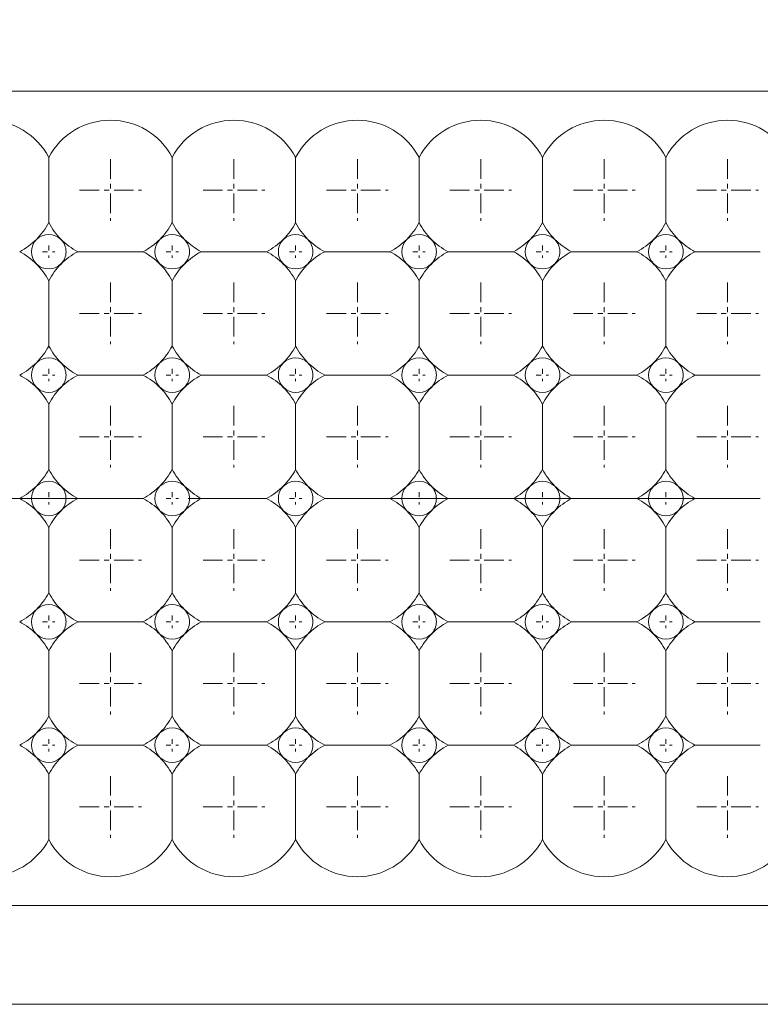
# Model space of a CAD drawing. Header units: millimetres. Extents: x -201 to 202, y 143 to 428.
# Tile 7 of 28: x -66 to -51, y 283 to 303. Entities that reach past the tile are written whole.
import ezdxf

# ---------------------------------------------------------------- set-up
doc = ezdxf.new("R2010")
doc.units = ezdxf.units.MM
doc.header["$LTSCALE"] = 0.25
doc.linetypes.add('CENTER', pattern=[50.8, 31.75, -6.35, 6.35, -6.35])
for name, color, linetype, lineweight in [('BASE', 7, 'Continuous', 20), ('CENTER', 1, 'CENTER', 9), ('DIMENSION', 6, 'Continuous', 9), ('LED LENS', 7, 'Continuous', 20)]:
    doc.layers.add(name, color=color, linetype=linetype, lineweight=lineweight)
doc.styles.add('VS Standard', font='msgothic.ttc', dxfattribs={"height": 3})
doc.dimstyles.new('VS Standard x0.5', dxfattribs={"dimtxt": 3, "dimasz": 3, "dimexe": 0.5, "dimexo": 0.8, "dimgap": 0.5, "dimtad": 3, "dimlfac": 2, "dimrnd": 0.0001, "dimzin": 9, "dimdsep": 46, "dimtxsty": 'VS Standard', "dimcen": 0, "dimaunit": 1, "dimadec": 0, "dimazin": 2, "dimtfac": 1, "dimtmove": 0, "dimatfit": 3, "dimfxl": 1, "dimtolj": 1, "dimtzin": 0, "dimarcsym": 0})

# ---------------------------------------------------------------- blocks, each defined once
blk = doc.blocks.new('*D236')
at = {"layer": 'Defpoints', "color": 0}
for p in [(84.248, 333.394), (-119.254, 298.575), (84.248, 298.488)]:
    blk.add_point(p, dxfattribs=at)
at = {"layer": 'DIMENSION', "color": 0, "lineweight": -2}
for p, q in [((-119.254, 299.375), (-119.254, 333.894)), ((84.248, 299.288), (84.248, 333.894)), ((-116.254, 333.394), (81.248, 333.394))]:
    blk.add_line(p, q, dxfattribs=at)
at = {"layer": 'DIMENSION', "color": 0}
for points in [[(-116.254, 333.894), (-116.254, 332.894), (-119.254, 333.394)], [(81.248, 332.894), (81.248, 333.894), (84.248, 333.394)]]:
    blk.add_solid(points, dxfattribs=at)
at = {"layer": 'DIMENSION', "color": 0, "insert": (-17.503, 335.645), "char_height": 3, "attachment_point": 5, "style": 'VS Standard'}
blk.add_mtext('\\A1;\\A1;(407)', dxfattribs=at)

msp = doc.modelspace()

# ---------------------------------------------------------------- linework, layer by layer
at = {"layer": 'BASE'}
for p, q in [((82.4993, 301.2382), (-117.5007, 301.2382)), ((-117.5007, 284.7382), (82.4993, 284.7382)), ((82.4993, 282.7382), (-118.2507, 282.7382))]:
    msp.add_line(p, q, dxfattribs=at)
at = {"layer": 'CENTER', "ltscale": 0.05}
for p, q in [((-63.7507, 299.8632), (-63.7507, 298.6132)), ((-61.2507, 299.8632), (-61.2507, 298.6132)), ((-58.7507, 299.8632), (-58.7507, 298.6132)), ((-56.2507, 299.8632), (-56.2507, 298.6132)), ((-53.7507, 299.8632), (-53.7507, 298.6132)), ((-51.2507, 299.8632), (-51.2507, 298.6132)), ((-64.3757, 299.2382), (-63.1257, 299.2382)), ((-61.8757, 299.2382), (-60.6257, 299.2382)), ((-59.3757, 299.2382), (-58.1257, 299.2382)), ((-56.8757, 299.2382), (-55.6257, 299.2382)), ((-54.3757, 299.2382), (-53.1257, 299.2382)), ((-51.8757, 299.2382), (-50.6257, 299.2382)), ((-63.7507, 297.3632), (-63.7507, 296.1132)), ((-61.2507, 297.3632), (-61.2507, 296.1132)), ((-58.7507, 297.3632), (-58.7507, 296.1132)), ((-56.2507, 297.3632), (-56.2507, 296.1132)), ((-53.7507, 297.3632), (-53.7507, 296.1132)), ((-51.2507, 297.3632), (-51.2507, 296.1132)), ((-64.3757, 296.7382), (-63.1257, 296.7382)), ((-61.8757, 296.7382), (-60.6257, 296.7382)), ((-59.3757, 296.7382), (-58.1257, 296.7382)), ((-56.8757, 296.7382), (-55.6257, 296.7382)), ((-54.3757, 296.7382), (-53.1257, 296.7382)), ((-51.8757, 296.7382), (-50.6257, 296.7382)), ((-63.7507, 294.8632), (-63.7507, 293.6132)), ((-61.2507, 294.8632), (-61.2507, 293.6132)), ((-58.7507, 294.8632), (-58.7507, 293.6132)), ((-56.2507, 294.8632), (-56.2507, 293.6132)), ((-53.7507, 294.8632), (-53.7507, 293.6132)), ((-51.2507, 294.8632), (-51.2507, 293.6132)), ((-64.3757, 294.2382), (-63.1257, 294.2382)), ((-61.8757, 294.2382), (-60.6257, 294.2382)), ((-59.3757, 294.2382), (-58.1257, 294.2382)), ((-56.8757, 294.2382), (-55.6257, 294.2382)), ((-54.3757, 294.2382), (-53.1257, 294.2382)), ((-51.8757, 294.2382), (-50.6257, 294.2382)), ((-63.7507, 292.3632), (-63.7507, 291.1132)), ((-61.2507, 292.3632), (-61.2507, 291.1132)), ((-58.7507, 292.3632), (-58.7507, 291.1132)), ((-56.2507, 292.3632), (-56.2507, 291.1132)), ((-53.7507, 292.3632), (-53.7507, 291.1132)), ((-51.2507, 292.3632), (-51.2507, 291.1132)), ((-64.3757, 291.7382), (-63.1257, 291.7382)), ((-61.8757, 291.7382), (-60.6257, 291.7382)), ((-59.3757, 291.7382), (-58.1257, 291.7382)), ((-56.8757, 291.7382), (-55.6257, 291.7382)), ((-54.3757, 291.7382), (-53.1257, 291.7382)), ((-51.8757, 291.7382), (-50.6257, 291.7382)), ((-63.7507, 289.8632), (-63.7507, 288.6132)), ((-61.2507, 289.8632), (-61.2507, 288.6132)), ((-58.7507, 289.8632), (-58.7507, 288.6132)), ((-56.2507, 289.8632), (-56.2507, 288.6132)), ((-53.7507, 289.8632), (-53.7507, 288.6132)), ((-51.2507, 289.8632), (-51.2507, 288.6132)), ((-64.3757, 289.2382), (-63.1257, 289.2382)), ((-61.8757, 289.2382), (-60.6257, 289.2382)), ((-59.3757, 289.2382), (-58.1257, 289.2382)), ((-56.8757, 289.2382), (-55.6257, 289.2382)), ((-54.3757, 289.2382), (-53.1257, 289.2382)), ((-51.8757, 289.2382), (-50.6257, 289.2382)), ((-63.7507, 287.3632), (-63.7507, 286.1132)), ((-61.2507, 287.3632), (-61.2507, 286.1132)), ((-58.7507, 287.3632), (-58.7507, 286.1132)), ((-56.2507, 287.3632), (-56.2507, 286.1132)), ((-53.7507, 287.3632), (-53.7507, 286.1132)), ((-51.2507, 287.3632), (-51.2507, 286.1132)), ((-64.3757, 286.7382), (-63.1257, 286.7382)), ((-61.8757, 286.7382), (-60.6257, 286.7382)), ((-59.3757, 286.7382), (-58.1257, 286.7382)), ((-56.8757, 286.7382), (-55.6257, 286.7382)), ((-54.3757, 286.7382), (-53.1257, 286.7382)), ((-51.8757, 286.7382), (-50.6257, 286.7382))]:
    msp.add_line(p, q, dxfattribs=at)
at = {"layer": 'CENTER', "ltscale": 0.01}
for p, q in [((-65.0007, 298.1132), (-65.0007, 297.8632)), ((-62.5007, 298.1132), (-62.5007, 297.8632)), ((-60.0007, 298.1132), (-60.0007, 297.8632)), ((-57.5007, 298.1132), (-57.5007, 297.8632)), ((-55.0007, 298.1132), (-55.0007, 297.8632)), ((-52.5007, 298.1132), (-52.5007, 297.8632)), ((-65.1257, 297.9882), (-64.8757, 297.9882)), ((-62.6257, 297.9882), (-62.3757, 297.9882)), ((-60.1257, 297.9882), (-59.8757, 297.9882)), ((-57.6257, 297.9882), (-57.3757, 297.9882)), ((-55.1257, 297.9882), (-54.8757, 297.9882)), ((-52.6257, 297.9882), (-52.3757, 297.9882)), ((-65.1257, 295.4882), (-64.8757, 295.4882)), ((-65.0007, 295.6132), (-65.0007, 295.3632)), ((-62.6257, 295.4882), (-62.3757, 295.4882)), ((-62.5007, 295.6132), (-62.5007, 295.3632)), ((-60.1257, 295.4882), (-59.8757, 295.4882)), ((-60.0007, 295.6132), (-60.0007, 295.3632)), ((-57.6257, 295.4882), (-57.3757, 295.4882)), ((-57.5007, 295.6132), (-57.5007, 295.3632)), ((-55.1257, 295.4882), (-54.8757, 295.4882)), ((-55.0007, 295.6132), (-55.0007, 295.3632)), ((-52.6257, 295.4882), (-52.3757, 295.4882)), ((-52.5007, 295.6132), (-52.5007, 295.3632)), ((-65.0007, 293.1132), (-65.0007, 292.8632)), ((-62.5007, 293.1132), (-62.5007, 292.8632)), ((-60.0007, 293.1132), (-60.0007, 292.8632)), ((-57.5007, 293.1132), (-57.5007, 292.8632)), ((-55.0007, 293.1132), (-55.0007, 292.8632)), ((-52.5007, 293.1132), (-52.5007, 292.8632)), ((-65.1257, 292.9882), (-64.8757, 292.9882)), ((-62.6257, 292.9882), (-62.3757, 292.9882)), ((-60.1257, 292.9882), (-59.8757, 292.9882)), ((-57.6257, 292.9882), (-57.3757, 292.9882)), ((-55.1257, 292.9882), (-54.8757, 292.9882)), ((-52.6257, 292.9882), (-52.3757, 292.9882)), ((-65.0007, 290.6132), (-65.0007, 290.3632)), ((-62.5007, 290.6132), (-62.5007, 290.3632)), ((-60.0007, 290.6132), (-60.0007, 290.3632)), ((-57.5007, 290.6132), (-57.5007, 290.3632)), ((-55.0007, 290.6132), (-55.0007, 290.3632)), ((-52.5007, 290.6132), (-52.5007, 290.3632)), ((-65.1257, 290.4882), (-64.8757, 290.4882)), ((-62.6257, 290.4882), (-62.3757, 290.4882)), ((-60.1257, 290.4882), (-59.8757, 290.4882)), ((-57.6257, 290.4882), (-57.3757, 290.4882)), ((-55.1257, 290.4882), (-54.8757, 290.4882)), ((-52.6257, 290.4882), (-52.3757, 290.4882)), ((-65.0007, 288.1132), (-65.0007, 287.8632)), ((-62.5007, 288.1132), (-62.5007, 287.8632)), ((-60.0007, 288.1132), (-60.0007, 287.8632)), ((-57.5007, 288.1132), (-57.5007, 287.8632)), ((-55.0007, 288.1132), (-55.0007, 287.8632)), ((-52.5007, 288.1132), (-52.5007, 287.8632)), ((-65.1257, 287.9882), (-64.8757, 287.9882)), ((-62.6257, 287.9882), (-62.3757, 287.9882)), ((-60.1257, 287.9882), (-59.8757, 287.9882)), ((-57.6257, 287.9882), (-57.3757, 287.9882)), ((-55.1257, 287.9882), (-54.8757, 287.9882)), ((-52.6257, 287.9882), (-52.3757, 287.9882))]:
    msp.add_line(p, q, dxfattribs=at)
at = {"layer": 'CENTER'}
msp.add_line((-122.5007, 292.9882), (87.4993, 292.9882), dxfattribs=at)
at = {"layer": 'LED LENS'}
for p, q in [((-65.0007, 299.8996), (-65.0007, 299.2382)), ((-62.5007, 299.8996), (-62.5007, 299.2382)), ((-60.0007, 299.8996), (-60.0007, 299.2382)), ((-57.5007, 299.8996), (-57.5007, 299.2382)), ((-55.0007, 299.8996), (-55.0007, 299.2382)), ((-52.5007, 299.8996), (-52.5007, 299.2382)), ((-65.0007, 299.2382), (-65.0007, 298.5767)), ((-62.5007, 299.2382), (-62.5007, 298.5767)), ((-60.0007, 299.2382), (-60.0007, 298.5767)), ((-57.5007, 299.2382), (-57.5007, 298.5767)), ((-55.0007, 299.2382), (-55.0007, 298.5767)), ((-52.5007, 299.2382), (-52.5007, 298.5767)), ((-64.4121, 297.9882), (-63.0892, 297.9882)), ((-61.9121, 297.9882), (-60.5892, 297.9882)), ((-59.4121, 297.9882), (-58.0892, 297.9882)), ((-56.9121, 297.9882), (-55.5892, 297.9882)), ((-54.4121, 297.9882), (-53.0892, 297.9882)), ((-51.9121, 297.9882), (-50.5892, 297.9882)), ((-65.0007, 297.3996), (-65.0007, 296.7382)), ((-62.5007, 297.3996), (-62.5007, 296.7382)), ((-60.0007, 297.3996), (-60.0007, 296.7382)), ((-57.5007, 297.3996), (-57.5007, 296.7382)), ((-55.0007, 297.3996), (-55.0007, 296.7382)), ((-52.5007, 297.3996), (-52.5007, 296.7382)), ((-65.0007, 296.7382), (-65.0007, 296.0767)), ((-62.5007, 296.7382), (-62.5007, 296.0767)), ((-60.0007, 296.7382), (-60.0007, 296.0767)), ((-57.5007, 296.7382), (-57.5007, 296.0767)), ((-55.0007, 296.7382), (-55.0007, 296.0767)), ((-52.5007, 296.7382), (-52.5007, 296.0767)), ((-64.4121, 295.4882), (-63.0892, 295.4882)), ((-61.9121, 295.4882), (-60.5892, 295.4882)), ((-59.4121, 295.4882), (-58.0892, 295.4882)), ((-56.9121, 295.4882), (-55.5892, 295.4882)), ((-54.4121, 295.4882), (-53.0892, 295.4882)), ((-51.9121, 295.4882), (-50.5892, 295.4882)), ((-65.0007, 294.8996), (-65.0007, 294.2382)), ((-62.5007, 294.8996), (-62.5007, 294.2382)), ((-60.0007, 294.8996), (-60.0007, 294.2382)), ((-57.5007, 294.8996), (-57.5007, 294.2382)), ((-55.0007, 294.8996), (-55.0007, 294.2382)), ((-52.5007, 294.8996), (-52.5007, 294.2382)), ((-65.0007, 294.2382), (-65.0007, 293.5767)), ((-62.5007, 294.2382), (-62.5007, 293.5767)), ((-60.0007, 294.2382), (-60.0007, 293.5767)), ((-57.5007, 294.2382), (-57.5007, 293.5767)), ((-55.0007, 294.2382), (-55.0007, 293.5767)), ((-52.5007, 294.2382), (-52.5007, 293.5767)), ((-64.4121, 292.9882), (-63.0892, 292.9882)), ((-61.9121, 292.9882), (-60.5892, 292.9882)), ((-59.4121, 292.9882), (-58.0892, 292.9882)), ((-56.9121, 292.9882), (-55.5892, 292.9882)), ((-54.4121, 292.9882), (-53.0892, 292.9882)), ((-51.9121, 292.9882), (-50.5892, 292.9882)), ((-65.0007, 292.3996), (-65.0007, 291.7382)), ((-62.5007, 292.3996), (-62.5007, 291.7382)), ((-60.0007, 292.3996), (-60.0007, 291.7382)), ((-57.5007, 292.3996), (-57.5007, 291.7382)), ((-55.0007, 292.3996), (-55.0007, 291.7382)), ((-52.5007, 292.3996), (-52.5007, 291.7382)), ((-65.0007, 291.7382), (-65.0007, 291.0767)), ((-62.5007, 291.7382), (-62.5007, 291.0767)), ((-60.0007, 291.7382), (-60.0007, 291.0767)), ((-57.5007, 291.7382), (-57.5007, 291.0767)), ((-55.0007, 291.7382), (-55.0007, 291.0767)), ((-52.5007, 291.7382), (-52.5007, 291.0767)), ((-64.4121, 290.4882), (-63.0892, 290.4882)), ((-61.9121, 290.4882), (-60.5892, 290.4882)), ((-59.4121, 290.4882), (-58.0892, 290.4882)), ((-56.9121, 290.4882), (-55.5892, 290.4882)), ((-54.4121, 290.4882), (-53.0892, 290.4882)), ((-51.9121, 290.4882), (-50.5892, 290.4882)), ((-65.0007, 289.8996), (-65.0007, 289.2382)), ((-62.5007, 289.8996), (-62.5007, 289.2382)), ((-60.0007, 289.8996), (-60.0007, 289.2382)), ((-57.5007, 289.8996), (-57.5007, 289.2382)), ((-55.0007, 289.8996), (-55.0007, 289.2382)), ((-52.5007, 289.8996), (-52.5007, 289.2382)), ((-65.0007, 289.2382), (-65.0007, 288.5767)), ((-62.5007, 289.2382), (-62.5007, 288.5767)), ((-60.0007, 289.2382), (-60.0007, 288.5767)), ((-57.5007, 289.2382), (-57.5007, 288.5767)), ((-55.0007, 289.2382), (-55.0007, 288.5767)), ((-52.5007, 289.2382), (-52.5007, 288.5767)), ((-64.4121, 287.9882), (-63.0892, 287.9882)), ((-61.9121, 287.9882), (-60.5892, 287.9882)), ((-59.4121, 287.9882), (-58.0892, 287.9882)), ((-56.9121, 287.9882), (-55.5892, 287.9882)), ((-54.4121, 287.9882), (-53.0892, 287.9882)), ((-51.9121, 287.9882), (-50.5892, 287.9882)), ((-65.0007, 287.3996), (-65.0007, 286.7382)), ((-62.5007, 287.3996), (-62.5007, 286.7382)), ((-60.0007, 287.3996), (-60.0007, 286.7382)), ((-57.5007, 287.3996), (-57.5007, 286.7382)), ((-55.0007, 287.3996), (-55.0007, 286.7382)), ((-52.5007, 287.3996), (-52.5007, 286.7382)), ((-65.0007, 286.7382), (-65.0007, 286.0767)), ((-62.5007, 286.7382), (-62.5007, 286.0767)), ((-60.0007, 286.7382), (-60.0007, 286.0767)), ((-57.5007, 286.7382), (-57.5007, 286.0767)), ((-55.0007, 286.7382), (-55.0007, 286.0767)), ((-52.5007, 286.7382), (-52.5007, 286.0767))]:
    msp.add_line(p, q, dxfattribs=at)
for centre, radius, start, end in [((-66.2507, 299.2382), 1.4142, 27.88557, 152.11443), ((-63.7507, 299.2382), 1.4142, 27.88557, 152.11443), ((-61.2507, 299.2382), 1.4142, 27.88557, 152.11443), ((-58.7507, 299.2382), 1.4142, 27.88557, 152.11443), ((-56.2507, 299.2382), 1.4142, 27.88557, 152.11443), ((-53.7507, 299.2382), 1.4142, 27.88557, 152.11443), ((-51.2507, 299.2382), 1.4142, 27.88557, 152.11443), ((-66.2507, 299.2382), 1.4142, 315, 332.11443), ((-63.7507, 299.2382), 1.4142, 207.88557, 225), ((-63.7507, 299.2382), 1.4142, 315, 332.11443), ((-61.2507, 299.2382), 1.4142, 207.88557, 225), ((-61.2507, 299.2382), 1.4142, 315, 332.11443), ((-58.7507, 299.2382), 1.4142, 207.88557, 225), ((-58.7507, 299.2382), 1.4142, 315, 332.11443), ((-56.2507, 299.2382), 1.4142, 207.88557, 225), ((-56.2507, 299.2382), 1.4142, 315, 332.11443), ((-53.7507, 299.2382), 1.4142, 207.88557, 225), ((-53.7507, 299.2382), 1.4142, 315, 332.11443), ((-51.2507, 299.2382), 1.4142, 207.88557, 225), ((-65.0007, 297.9882), 0.35, 45, 135), ((-62.5007, 297.9882), 0.35, 45, 135), ((-60.0007, 297.9882), 0.35, 45, 135), ((-57.5007, 297.9882), 0.35, 45, 135), ((-55.0007, 297.9882), 0.35, 45, 135), ((-52.5007, 297.9882), 0.35, 45, 135), ((-66.2507, 299.2382), 1.4142, 297.88557, 315), ((-65.0007, 297.9882), 0.35, 135, 225), ((-65.0007, 297.9882), 0.35, 0, 45), ((-63.7507, 299.2382), 1.4142, 225, 242.11443), ((-63.7507, 299.2382), 1.4142, 297.88557, 315), ((-62.5007, 297.9882), 0.35, 135, 225), ((-62.5007, 297.9882), 0.35, 0, 45), ((-61.2507, 299.2382), 1.4142, 225, 242.11443), ((-61.2507, 299.2382), 1.4142, 297.88557, 315), ((-60.0007, 297.9882), 0.35, 135, 225), ((-60.0007, 297.9882), 0.35, 0, 45), ((-58.7507, 299.2382), 1.4142, 225, 242.11443), ((-58.7507, 299.2382), 1.4142, 297.88557, 315), ((-57.5007, 297.9882), 0.35, 135, 225), ((-57.5007, 297.9882), 0.35, 0, 45), ((-56.2507, 299.2382), 1.4142, 225, 242.11443), ((-56.2507, 299.2382), 1.4142, 297.88557, 315), ((-55.0007, 297.9882), 0.35, 135, 225), ((-55.0007, 297.9882), 0.35, 0, 45), ((-53.7507, 299.2382), 1.4142, 225, 242.11443), ((-53.7507, 299.2382), 1.4142, 297.88557, 315), ((-52.5007, 297.9882), 0.35, 135, 225), ((-52.5007, 297.9882), 0.35, 0, 45), ((-51.2507, 299.2382), 1.4142, 225, 242.11443), ((-66.2507, 296.7382), 1.4142, 45, 62.11443), ((-65.0007, 297.9882), 0.35, 315, 0), ((-63.7507, 296.7382), 1.4142, 117.88557, 135), ((-63.7507, 296.7382), 1.4142, 45, 62.11443), ((-62.5007, 297.9882), 0.35, 315, 0), ((-61.2507, 296.7382), 1.4142, 117.88557, 135), ((-61.2507, 296.7382), 1.4142, 45, 62.11443), ((-60.0007, 297.9882), 0.35, 315, 0), ((-58.7507, 296.7382), 1.4142, 117.88557, 135), ((-58.7507, 296.7382), 1.4142, 45, 62.11443), ((-57.5007, 297.9882), 0.35, 315, 0), ((-56.2507, 296.7382), 1.4142, 117.88557, 135), ((-56.2507, 296.7382), 1.4142, 45, 62.11443), ((-55.0007, 297.9882), 0.35, 315, 0), ((-53.7507, 296.7382), 1.4142, 117.88557, 135), ((-53.7507, 296.7382), 1.4142, 45, 62.11443), ((-52.5007, 297.9882), 0.35, 315, 0), ((-51.2507, 296.7382), 1.4142, 117.88557, 135), ((-66.2507, 296.7382), 1.4142, 27.88557, 45), ((-65.0007, 297.9882), 0.35, 225, 315), ((-63.7507, 296.7382), 1.4142, 135, 152.11443), ((-63.7507, 296.7382), 1.4142, 27.88557, 45), ((-62.5007, 297.9882), 0.35, 225, 315), ((-61.2507, 296.7382), 1.4142, 135, 152.11443), ((-61.2507, 296.7382), 1.4142, 27.88557, 45), ((-60.0007, 297.9882), 0.35, 225, 315), ((-58.7507, 296.7382), 1.4142, 135, 152.11443), ((-58.7507, 296.7382), 1.4142, 27.88557, 45), ((-57.5007, 297.9882), 0.35, 225, 315), ((-56.2507, 296.7382), 1.4142, 135, 152.11443), ((-56.2507, 296.7382), 1.4142, 27.88557, 45), ((-55.0007, 297.9882), 0.35, 225, 315), ((-53.7507, 296.7382), 1.4142, 135, 152.11443), ((-53.7507, 296.7382), 1.4142, 27.88557, 45), ((-52.5007, 297.9882), 0.35, 225, 315), ((-51.2507, 296.7382), 1.4142, 135, 152.11443), ((-66.2507, 296.7382), 1.4142, 315, 332.11443), ((-63.7507, 296.7382), 1.4142, 207.88557, 225), ((-63.7507, 296.7382), 1.4142, 315, 332.11443), ((-61.2507, 296.7382), 1.4142, 207.88557, 225), ((-61.2507, 296.7382), 1.4142, 315, 332.11443), ((-58.7507, 296.7382), 1.4142, 207.88557, 225), ((-58.7507, 296.7382), 1.4142, 315, 332.11443), ((-56.2507, 296.7382), 1.4142, 207.88557, 225), ((-56.2507, 296.7382), 1.4142, 315, 332.11443), ((-53.7507, 296.7382), 1.4142, 207.88557, 225), ((-53.7507, 296.7382), 1.4142, 315, 332.11443), ((-51.2507, 296.7382), 1.4142, 207.88557, 225), ((-66.2507, 296.7382), 1.4142, 297.88557, 315), ((-65.0007, 295.4882), 0.35, 135, 225), ((-65.0007, 295.4882), 0.35, 45, 135), ((-65.0007, 295.4882), 0.35, 0, 45), ((-63.7507, 296.7382), 1.4142, 225, 242.11443), ((-63.7507, 296.7382), 1.4142, 297.88557, 315), ((-62.5007, 295.4882), 0.35, 135, 225), ((-62.5007, 295.4882), 0.35, 45, 135), ((-62.5007, 295.4882), 0.35, 0, 45), ((-61.2507, 296.7382), 1.4142, 225, 242.11443), ((-61.2507, 296.7382), 1.4142, 297.88557, 315), ((-60.0007, 295.4882), 0.35, 135, 225), ((-60.0007, 295.4882), 0.35, 45, 135), ((-60.0007, 295.4882), 0.35, 0, 45), ((-58.7507, 296.7382), 1.4142, 225, 242.11443), ((-58.7507, 296.7382), 1.4142, 297.88557, 315), ((-57.5007, 295.4882), 0.35, 135, 225), ((-57.5007, 295.4882), 0.35, 45, 135), ((-57.5007, 295.4882), 0.35, 0, 45), ((-56.2507, 296.7382), 1.4142, 225, 242.11443), ((-56.2507, 296.7382), 1.4142, 297.88557, 315), ((-55.0007, 295.4882), 0.35, 135, 225), ((-55.0007, 295.4882), 0.35, 45, 135), ((-55.0007, 295.4882), 0.35, 0, 45), ((-53.7507, 296.7382), 1.4142, 225, 242.11443), ((-53.7507, 296.7382), 1.4142, 297.88557, 315), ((-52.5007, 295.4882), 0.35, 135, 225), ((-52.5007, 295.4882), 0.35, 45, 135), ((-52.5007, 295.4882), 0.35, 0, 45), ((-51.2507, 296.7382), 1.4142, 225, 242.11443), ((-66.2507, 294.2382), 1.4142, 45, 62.11443), ((-65.0007, 295.4882), 0.35, 315, 0), ((-63.7507, 294.2382), 1.4142, 117.88557, 135), ((-63.7507, 294.2382), 1.4142, 45, 62.11443), ((-62.5007, 295.4882), 0.35, 315, 0), ((-61.2507, 294.2382), 1.4142, 117.88557, 135), ((-61.2507, 294.2382), 1.4142, 45, 62.11443), ((-60.0007, 295.4882), 0.35, 315, 0), ((-58.7507, 294.2382), 1.4142, 117.88557, 135), ((-58.7507, 294.2382), 1.4142, 45, 62.11443), ((-57.5007, 295.4882), 0.35, 315, 0), ((-56.2507, 294.2382), 1.4142, 117.88557, 135), ((-56.2507, 294.2382), 1.4142, 45, 62.11443), ((-55.0007, 295.4882), 0.35, 315, 0), ((-53.7507, 294.2382), 1.4142, 117.88557, 135), ((-53.7507, 294.2382), 1.4142, 45, 62.11443), ((-52.5007, 295.4882), 0.35, 315, 0), ((-51.2507, 294.2382), 1.4142, 117.88557, 135), ((-66.2507, 294.2382), 1.4142, 27.88557, 45), ((-65.0007, 295.4882), 0.35, 225, 315), ((-63.7507, 294.2382), 1.4142, 135, 152.11443), ((-63.7507, 294.2382), 1.4142, 27.88557, 45), ((-62.5007, 295.4882), 0.35, 225, 315), ((-61.2507, 294.2382), 1.4142, 135, 152.11443), ((-61.2507, 294.2382), 1.4142, 27.88557, 45), ((-60.0007, 295.4882), 0.35, 225, 315), ((-58.7507, 294.2382), 1.4142, 135, 152.11443), ((-58.7507, 294.2382), 1.4142, 27.88557, 45), ((-57.5007, 295.4882), 0.35, 225, 315), ((-56.2507, 294.2382), 1.4142, 135, 152.11443), ((-56.2507, 294.2382), 1.4142, 27.88557, 45), ((-55.0007, 295.4882), 0.35, 225, 315), ((-53.7507, 294.2382), 1.4142, 135, 152.11443), ((-53.7507, 294.2382), 1.4142, 27.88557, 45), ((-52.5007, 295.4882), 0.35, 225, 315), ((-51.2507, 294.2382), 1.4142, 135, 152.11443), ((-66.2507, 294.2382), 1.4142, 315, 332.11443), ((-63.7507, 294.2382), 1.4142, 207.88557, 225), ((-63.7507, 294.2382), 1.4142, 315, 332.11443), ((-61.2507, 294.2382), 1.4142, 207.88557, 225), ((-61.2507, 294.2382), 1.4142, 315, 332.11443), ((-58.7507, 294.2382), 1.4142, 207.88557, 225), ((-58.7507, 294.2382), 1.4142, 315, 332.11443), ((-56.2507, 294.2382), 1.4142, 207.88557, 225), ((-56.2507, 294.2382), 1.4142, 315, 332.11443), ((-53.7507, 294.2382), 1.4142, 207.88557, 225), ((-53.7507, 294.2382), 1.4142, 315, 332.11443), ((-51.2507, 294.2382), 1.4142, 207.88557, 225), ((-65.0007, 292.9882), 0.35, 45, 135), ((-62.5007, 292.9882), 0.35, 45, 135), ((-60.0007, 292.9882), 0.35, 45, 135), ((-57.5007, 292.9882), 0.35, 45, 135), ((-55.0007, 292.9882), 0.35, 45, 135), ((-52.5007, 292.9882), 0.35, 45, 135), ((-66.2507, 294.2382), 1.4142, 297.88557, 315), ((-65.0007, 292.9882), 0.35, 135, 225), ((-65.0007, 292.9882), 0.35, 0, 45), ((-63.7507, 294.2382), 1.4142, 225, 242.11443), ((-63.7507, 294.2382), 1.4142, 297.88557, 315), ((-62.5007, 292.9882), 0.35, 135, 225), ((-62.5007, 292.9882), 0.35, 0, 45), ((-61.2507, 294.2382), 1.4142, 225, 242.11443), ((-61.2507, 294.2382), 1.4142, 297.88557, 315), ((-60.0007, 292.9882), 0.35, 135, 225), ((-60.0007, 292.9882), 0.35, 0, 45), ((-58.7507, 294.2382), 1.4142, 225, 242.11443), ((-58.7507, 294.2382), 1.4142, 297.88557, 315), ((-57.5007, 292.9882), 0.35, 135, 225), ((-57.5007, 292.9882), 0.35, 0, 45), ((-56.2507, 294.2382), 1.4142, 225, 242.11443), ((-56.2507, 294.2382), 1.4142, 297.88557, 315), ((-55.0007, 292.9882), 0.35, 135, 225), ((-55.0007, 292.9882), 0.35, 0, 45), ((-53.7507, 294.2382), 1.4142, 225, 242.11443), ((-53.7507, 294.2382), 1.4142, 297.88557, 315), ((-52.5007, 292.9882), 0.35, 135, 225), ((-52.5007, 292.9882), 0.35, 0, 45), ((-51.2507, 294.2382), 1.4142, 225, 242.11443), ((-66.2507, 291.7382), 1.4142, 45, 62.11443), ((-65.0007, 292.9882), 0.35, 315, 0), ((-63.7507, 291.7382), 1.4142, 117.88557, 135), ((-63.7507, 291.7382), 1.4142, 45, 62.11443), ((-62.5007, 292.9882), 0.35, 315, 0), ((-61.2507, 291.7382), 1.4142, 117.88557, 135), ((-61.2507, 291.7382), 1.4142, 45, 62.11443), ((-60.0007, 292.9882), 0.35, 315, 0), ((-58.7507, 291.7382), 1.4142, 117.88557, 135), ((-58.7507, 291.7382), 1.4142, 45, 62.11443), ((-57.5007, 292.9882), 0.35, 315, 0), ((-56.2507, 291.7382), 1.4142, 117.88557, 135), ((-56.2507, 291.7382), 1.4142, 45, 62.11443), ((-55.0007, 292.9882), 0.35, 315, 0), ((-53.7507, 291.7382), 1.4142, 117.88557, 135), ((-53.7507, 291.7382), 1.4142, 45, 62.11443), ((-52.5007, 292.9882), 0.35, 315, 0), ((-51.2507, 291.7382), 1.4142, 117.88557, 135), ((-66.2507, 291.7382), 1.4142, 27.88557, 45), ((-65.0007, 292.9882), 0.35, 225, 315), ((-63.7507, 291.7382), 1.4142, 135, 152.11443), ((-63.7507, 291.7382), 1.4142, 27.88557, 45), ((-62.5007, 292.9882), 0.35, 225, 315), ((-61.2507, 291.7382), 1.4142, 135, 152.11443), ((-61.2507, 291.7382), 1.4142, 27.88557, 45), ((-60.0007, 292.9882), 0.35, 225, 315), ((-58.7507, 291.7382), 1.4142, 135, 152.11443), ((-58.7507, 291.7382), 1.4142, 27.88557, 45), ((-57.5007, 292.9882), 0.35, 225, 315), ((-56.2507, 291.7382), 1.4142, 135, 152.11443), ((-56.2507, 291.7382), 1.4142, 27.88557, 45), ((-55.0007, 292.9882), 0.35, 225, 315), ((-53.7507, 291.7382), 1.4142, 135, 152.11443), ((-53.7507, 291.7382), 1.4142, 27.88557, 45), ((-52.5007, 292.9882), 0.35, 225, 315), ((-51.2507, 291.7382), 1.4142, 135, 152.11443), ((-66.2507, 291.7382), 1.4142, 315, 332.11443), ((-63.7507, 291.7382), 1.4142, 207.88557, 225), ((-63.7507, 291.7382), 1.4142, 315, 332.11443), ((-61.2507, 291.7382), 1.4142, 207.88557, 225), ((-61.2507, 291.7382), 1.4142, 315, 332.11443), ((-58.7507, 291.7382), 1.4142, 207.88557, 225), ((-58.7507, 291.7382), 1.4142, 315, 332.11443), ((-56.2507, 291.7382), 1.4142, 207.88557, 225), ((-56.2507, 291.7382), 1.4142, 315, 332.11443), ((-53.7507, 291.7382), 1.4142, 207.88557, 225), ((-53.7507, 291.7382), 1.4142, 315, 332.11443), ((-51.2507, 291.7382), 1.4142, 207.88557, 225), ((-66.2507, 291.7382), 1.4142, 297.88557, 315), ((-65.0007, 290.4882), 0.35, 135, 225), ((-65.0007, 290.4882), 0.35, 45, 135), ((-65.0007, 290.4882), 0.35, 0, 45), ((-63.7507, 291.7382), 1.4142, 225, 242.11443), ((-63.7507, 291.7382), 1.4142, 297.88557, 315), ((-62.5007, 290.4882), 0.35, 135, 225), ((-62.5007, 290.4882), 0.35, 45, 135), ((-62.5007, 290.4882), 0.35, 0, 45), ((-61.2507, 291.7382), 1.4142, 225, 242.11443), ((-61.2507, 291.7382), 1.4142, 297.88557, 315), ((-60.0007, 290.4882), 0.35, 135, 225), ((-60.0007, 290.4882), 0.35, 45, 135), ((-60.0007, 290.4882), 0.35, 0, 45), ((-58.7507, 291.7382), 1.4142, 225, 242.11443), ((-58.7507, 291.7382), 1.4142, 297.88557, 315), ((-57.5007, 290.4882), 0.35, 135, 225), ((-57.5007, 290.4882), 0.35, 45, 135), ((-57.5007, 290.4882), 0.35, 0, 45), ((-56.2507, 291.7382), 1.4142, 225, 242.11443), ((-56.2507, 291.7382), 1.4142, 297.88557, 315), ((-55.0007, 290.4882), 0.35, 135, 225), ((-55.0007, 290.4882), 0.35, 45, 135), ((-55.0007, 290.4882), 0.35, 0, 45), ((-53.7507, 291.7382), 1.4142, 225, 242.11443), ((-53.7507, 291.7382), 1.4142, 297.88557, 315), ((-52.5007, 290.4882), 0.35, 135, 225), ((-52.5007, 290.4882), 0.35, 45, 135), ((-52.5007, 290.4882), 0.35, 0, 45), ((-51.2507, 291.7382), 1.4142, 225, 242.11443), ((-66.2507, 289.2382), 1.4142, 45, 62.11443), ((-65.0007, 290.4882), 0.35, 315, 0), ((-63.7507, 289.2382), 1.4142, 117.88557, 135), ((-63.7507, 289.2382), 1.4142, 45, 62.11443), ((-62.5007, 290.4882), 0.35, 315, 0), ((-61.2507, 289.2382), 1.4142, 117.88557, 135), ((-61.2507, 289.2382), 1.4142, 45, 62.11443), ((-60.0007, 290.4882), 0.35, 315, 0), ((-58.7507, 289.2382), 1.4142, 117.88557, 135), ((-58.7507, 289.2382), 1.4142, 45, 62.11443), ((-57.5007, 290.4882), 0.35, 315, 0), ((-56.2507, 289.2382), 1.4142, 117.88557, 135), ((-56.2507, 289.2382), 1.4142, 45, 62.11443), ((-55.0007, 290.4882), 0.35, 315, 0), ((-53.7507, 289.2382), 1.4142, 117.88557, 135), ((-53.7507, 289.2382), 1.4142, 45, 62.11443), ((-52.5007, 290.4882), 0.35, 315, 0), ((-51.2507, 289.2382), 1.4142, 117.88557, 135), ((-66.2507, 289.2382), 1.4142, 27.88557, 45), ((-65.0007, 290.4882), 0.35, 225, 315), ((-63.7507, 289.2382), 1.4142, 135, 152.11443), ((-63.7507, 289.2382), 1.4142, 27.88557, 45), ((-62.5007, 290.4882), 0.35, 225, 315), ((-61.2507, 289.2382), 1.4142, 135, 152.11443), ((-61.2507, 289.2382), 1.4142, 27.88557, 45), ((-60.0007, 290.4882), 0.35, 225, 315), ((-58.7507, 289.2382), 1.4142, 135, 152.11443), ((-58.7507, 289.2382), 1.4142, 27.88557, 45), ((-57.5007, 290.4882), 0.35, 225, 315), ((-56.2507, 289.2382), 1.4142, 135, 152.11443), ((-56.2507, 289.2382), 1.4142, 27.88557, 45), ((-55.0007, 290.4882), 0.35, 225, 315), ((-53.7507, 289.2382), 1.4142, 135, 152.11443), ((-53.7507, 289.2382), 1.4142, 27.88557, 45), ((-52.5007, 290.4882), 0.35, 225, 315), ((-51.2507, 289.2382), 1.4142, 135, 152.11443), ((-66.2507, 289.2382), 1.4142, 315, 332.11443), ((-63.7507, 289.2382), 1.4142, 207.88557, 225), ((-63.7507, 289.2382), 1.4142, 315, 332.11443), ((-61.2507, 289.2382), 1.4142, 207.88557, 225), ((-61.2507, 289.2382), 1.4142, 315, 332.11443), ((-58.7507, 289.2382), 1.4142, 207.88557, 225), ((-58.7507, 289.2382), 1.4142, 315, 332.11443), ((-56.2507, 289.2382), 1.4142, 207.88557, 225), ((-56.2507, 289.2382), 1.4142, 315, 332.11443), ((-53.7507, 289.2382), 1.4142, 207.88557, 225), ((-53.7507, 289.2382), 1.4142, 315, 332.11443), ((-51.2507, 289.2382), 1.4142, 207.88557, 225), ((-65.0007, 287.9882), 0.35, 45, 135), ((-62.5007, 287.9882), 0.35, 45, 135), ((-60.0007, 287.9882), 0.35, 45, 135), ((-57.5007, 287.9882), 0.35, 45, 135), ((-55.0007, 287.9882), 0.35, 45, 135), ((-52.5007, 287.9882), 0.35, 45, 135), ((-66.2507, 289.2382), 1.4142, 297.88557, 315), ((-65.0007, 287.9882), 0.35, 135, 225), ((-65.0007, 287.9882), 0.35, 0, 45), ((-63.7507, 289.2382), 1.4142, 225, 242.11443), ((-63.7507, 289.2382), 1.4142, 297.88557, 315), ((-62.5007, 287.9882), 0.35, 135, 225), ((-62.5007, 287.9882), 0.35, 0, 45), ((-61.2507, 289.2382), 1.4142, 225, 242.11443), ((-61.2507, 289.2382), 1.4142, 297.88557, 315), ((-60.0007, 287.9882), 0.35, 135, 225), ((-60.0007, 287.9882), 0.35, 0, 45), ((-58.7507, 289.2382), 1.4142, 225, 242.11443), ((-58.7507, 289.2382), 1.4142, 297.88557, 315), ((-57.5007, 287.9882), 0.35, 135, 225), ((-57.5007, 287.9882), 0.35, 0, 45), ((-56.2507, 289.2382), 1.4142, 225, 242.11443), ((-56.2507, 289.2382), 1.4142, 297.88557, 315), ((-55.0007, 287.9882), 0.35, 135, 225), ((-55.0007, 287.9882), 0.35, 0, 45), ((-53.7507, 289.2382), 1.4142, 225, 242.11443), ((-53.7507, 289.2382), 1.4142, 297.88557, 315), ((-52.5007, 287.9882), 0.35, 135, 225), ((-52.5007, 287.9882), 0.35, 0, 45), ((-51.2507, 289.2382), 1.4142, 225, 242.11443), ((-66.2507, 286.7382), 1.4142, 45, 62.11443), ((-65.0007, 287.9882), 0.35, 315, 0), ((-63.7507, 286.7382), 1.4142, 117.88557, 135), ((-63.7507, 286.7382), 1.4142, 45, 62.11443), ((-62.5007, 287.9882), 0.35, 315, 0), ((-61.2507, 286.7382), 1.4142, 117.88557, 135), ((-61.2507, 286.7382), 1.4142, 45, 62.11443), ((-60.0007, 287.9882), 0.35, 315, 0), ((-58.7507, 286.7382), 1.4142, 117.88557, 135), ((-58.7507, 286.7382), 1.4142, 45, 62.11443), ((-57.5007, 287.9882), 0.35, 315, 0), ((-56.2507, 286.7382), 1.4142, 117.88557, 135), ((-56.2507, 286.7382), 1.4142, 45, 62.11443), ((-55.0007, 287.9882), 0.35, 315, 0), ((-53.7507, 286.7382), 1.4142, 117.88557, 135), ((-53.7507, 286.7382), 1.4142, 45, 62.11443), ((-52.5007, 287.9882), 0.35, 315, 0), ((-51.2507, 286.7382), 1.4142, 117.88557, 135), ((-66.2507, 286.7382), 1.4142, 27.88557, 45), ((-65.0007, 287.9882), 0.35, 225, 315), ((-63.7507, 286.7382), 1.4142, 135, 152.11443), ((-63.7507, 286.7382), 1.4142, 27.88557, 45), ((-62.5007, 287.9882), 0.35, 225, 315), ((-61.2507, 286.7382), 1.4142, 135, 152.11443), ((-61.2507, 286.7382), 1.4142, 27.88557, 45), ((-60.0007, 287.9882), 0.35, 225, 315), ((-58.7507, 286.7382), 1.4142, 135, 152.11443), ((-58.7507, 286.7382), 1.4142, 27.88557, 45), ((-57.5007, 287.9882), 0.35, 225, 315), ((-56.2507, 286.7382), 1.4142, 135, 152.11443), ((-56.2507, 286.7382), 1.4142, 27.88557, 45), ((-55.0007, 287.9882), 0.35, 225, 315), ((-53.7507, 286.7382), 1.4142, 135, 152.11443), ((-53.7507, 286.7382), 1.4142, 27.88557, 45), ((-52.5007, 287.9882), 0.35, 225, 315), ((-51.2507, 286.7382), 1.4142, 135, 152.11443), ((-66.2507, 286.7382), 1.4142, 207.88557, 332.11443), ((-63.7507, 286.7382), 1.4142, 207.88557, 332.11443), ((-61.2507, 286.7382), 1.4142, 207.88557, 332.11443), ((-58.7507, 286.7382), 1.4142, 207.88557, 332.11443), ((-56.2507, 286.7382), 1.4142, 207.88557, 332.11443), ((-53.7507, 286.7382), 1.4142, 207.88557, 332.11443), ((-51.2507, 286.7382), 1.4142, 207.88557, 332.11443)]:
    msp.add_arc(centre, radius, start, end, dxfattribs=at)

# ---------------------------------------------------------------- dimensions: what is measured, and where the dimension line sits
at = {"layer": 'DIMENSION'}
dim = msp.add_linear_dim(base=(84.2484, 333.3941), p1=(-119.2538, 298.5752), p2=(84.2484, 298.4882), text='\\A1;(<>)', dimstyle='VS Standard x0.5', dxfattribs=at)
dim.commit()
dim.dimension.update_dxf_attribs({"geometry": '*D236', "text_midpoint": (-17.5027, 333.3941), "dimtype": 160})

doc.saveas('drawing.dxf')
